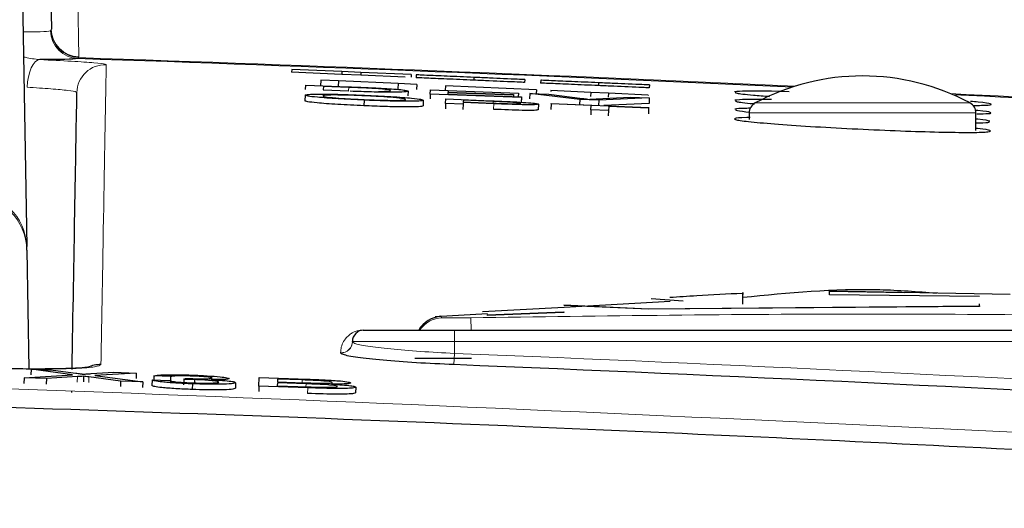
# Paper-space layout 'Blatt3' of a CAD drawing. Header units: millimetres. Extents: x 5 to 418, y 2 to 292.
# Tile 28 of 39: x 231 to 243, y 245 to 251. Entities that reach past the tile are written whole.
import ezdxf

# ---------------------------------------------------------------- set-up
doc = ezdxf.new("R2010")
doc.units = ezdxf.units.MM
doc.layers.add('SLD-0', color=7, linetype='Continuous')
doc.styles.add('SLDTEXTSTYLE1', font='TXT', dxfattribs={"width": 0.605})
doc.dimstyles.new('SLDDIMSTYLE5', dxfattribs={"dimtxt": 3.5, "dimasz": 3.302, "dimexe": 0, "dimexo": 0.0625, "dimgap": 0.875, "dimtad": 1, "dimlfac": 1.5, "dimrnd": 1e-09, "dimzin": 12, "dimdsep": 46, "dimtxsty": 'SLDTEXTSTYLE1', "dimsah": 1, "dimcen": 0.09, "dimadec": 0, "dimazin": 3, "dimtfac": 1, "dimtofl": 0, "dimtmove": 0, "dimatfit": 3, "dimfxl": 1, "dimfrac": 2, "dimtolj": 1, "dimtzin": 12, "dimarcsym": 0})

# ---------------------------------------------------------------- blocks, each defined once
blk = doc.blocks.new('_D_20')
at = {"layer": 'SLD-0', "color": 7}
for p, q in [((146.109, 140.802), (146.109, 272.649)), ((312.109, 140.802), (312.109, 272.649)), ((146.109, 271.649), (312.109, 271.649))]:
    blk.add_line(p, q, dxfattribs=at)
for points in [[(146.109, 271.649), (149.411, 271.141), (149.411, 272.157)], [(312.109, 271.649), (308.807, 272.157), (308.807, 271.141)]]:
    blk.add_solid(points, dxfattribs=at)
at = {"layer": 'SLD-0', "color": 7, "insert": (225.099, 276.16), "char_height": 3.5, "attachment_point": 1, "style": 'SLDTEXTSTYLE1'}
blk.add_mtext('249', dxfattribs=at)

psp = doc.layouts.new('Blatt3')

# ---------------------------------------------------------------- linework, layer by layer
at = {"color": 7, "linetype": 'Continuous', "lineweight": 25}
for p, q in [((231.1199, 257.4135), (231.2792, 248.2858)), ((231.4542, 257.4135), (231.5689, 250.8426)), ((234.3953, 250.3686), (234.3939, 250.3353)), ((234.9862, 250.3429), (234.3953, 250.3686)), ((234.9848, 250.3096), (234.3939, 250.3353)), ((234.7385, 250.2444), (234.7355, 250.1778)), ((234.9451, 250.2349), (234.7385, 250.2444)), ((234.9451, 250.2349), (234.9422, 250.1699)), ((235.6472, 250.2028), (234.9451, 250.2349)), ((234.9862, 250.3429), (234.9848, 250.3096)), ((235.2087, 250.2999), (234.9848, 250.3096)), ((235.2102, 250.3332), (234.9862, 250.3429)), ((235.2102, 250.3332), (235.2087, 250.2999)), ((235.7308, 250.2772), (235.2087, 250.2999)), ((235.8013, 250.3075), (235.2102, 250.3332)), ((235.8013, 250.3075), (235.8001, 250.2794)), ((235.8591, 250.305), (235.8577, 250.2717)), ((236.5384, 250.2755), (236.5369, 250.2422)), ((237.1366, 250.2495), (237.1351, 250.2162)), ((237.3244, 250.2414), (237.323, 250.2081)), ((234.5599, 250.1312), (234.5622, 250.182)), ((234.5622, 250.182), (235.0634, 250.1639)), ((234.7431, 250.1775), (234.7355, 250.1778)), ((234.7686, 250.1687), (234.7669, 250.1296)), ((234.7669, 250.1296), (235.069, 250.1187)), ((234.7686, 250.1687), (234.7672, 250.1296)), ((235.0658, 250.1579), (234.7686, 250.1687)), ((235.6472, 250.2028), (235.6444, 250.1427)), ((235.8655, 250.1928), (235.6472, 250.2028)), ((235.8655, 250.1928), (235.8628, 250.1341)), ((236.0256, 250.0783), (236.0279, 250.129)), ((236.0279, 250.129), (237.0614, 250.0917)), ((236.2036, 250.1773), (236.2011, 250.1228)), ((237.2743, 250.1282), (236.2036, 250.1773)), ((236.2343, 250.1157), (236.2336, 250.1001)), ((236.2343, 250.1157), (236.2338, 250.1001)), ((237.0611, 250.0858), (236.2343, 250.1157)), ((237.2743, 250.1282), (237.2723, 250.084)), ((237.4434, 250.1205), (237.4429, 250.1095)), ((237.913, 250.0989), (237.4434, 250.1205)), ((238.0037, 250.2119), (238.0022, 250.1786)), ((238.6019, 250.1859), (238.6004, 250.1526)), ((234.5535, 250.0658), (234.5507, 249.9992)), ((235.2474, 250.0078), (235.2445, 249.9413)), ((235.7637, 250.1134), (235.7617, 250.057)), ((235.9437, 250.0065), (235.9409, 249.94)), ((236.0256, 250.0783), (236.0236, 250.0226)), ((237.0967, 250.0395), (236.0256, 250.0783)), ((236.2055, 249.9673), (236.2079, 250.0233)), ((236.2079, 250.0233), (236.7463, 250.0001)), ((236.2334, 250.0942), (236.2326, 250.0766)), ((236.2326, 250.0766), (237.097, 250.0454)), ((236.2334, 250.0942), (236.2327, 250.0766)), ((237.0038, 250.0664), (236.2334, 250.0942)), ((236.2336, 250.1001), (237.0041, 250.0722)), ((236.4143, 250.008), (236.4134, 249.9878)), ((236.7642, 249.9929), (236.4143, 250.008)), ((237.0041, 250.0722), (237.0032, 250.0488)), ((237.0038, 250.0664), (237.0032, 250.0488)), ((237.0041, 250.0722), (237.0038, 250.0664)), ((237.0611, 250.0858), (237.0597, 250.0468)), ((237.0614, 250.0917), (237.0598, 250.0468)), ((237.0614, 250.0917), (237.0611, 250.0858)), ((237.0967, 250.0395), (237.0945, 249.9791)), ((237.097, 250.0454), (237.0948, 249.9846)), ((237.097, 250.0454), (237.0967, 250.0395)), ((237.1944, 250.0869), (237.1921, 250.0223)), ((237.7832, 250.0147), (237.1944, 250.0869)), ((237.1944, 250.0869), (237.4184, 250.0788)), ((237.4184, 250.0788), (237.8155, 250.028)), ((237.7832, 250.0147), (237.781, 249.9556)), ((238.0072, 250.0066), (237.7832, 250.0147)), ((237.913, 250.0989), (237.9107, 250.05)), ((238.1196, 250.0895), (237.913, 250.0989)), ((237.9756, 250.0222), (238.3768, 250.0441)), ((238.0072, 250.0066), (238.005, 249.9459)), ((238.6008, 250.036), (238.0072, 250.0066)), ((238.1196, 250.0895), (238.1174, 250.0411)), ((238.5892, 250.068), (238.1196, 250.0895)), ((238.3768, 250.0441), (238.6008, 250.036)), ((238.5892, 250.068), (238.5888, 250.0605)), ((238.6008, 250.036), (238.5984, 249.9694)), ((240.2452, 250.1068), (240.0399, 250.1116)), ((236.2055, 249.9673), (236.2028, 249.904)), ((236.4122, 249.9584), (236.2055, 249.9673)), ((236.4122, 249.9584), (236.4095, 249.8957)), ((236.4132, 249.9814), (236.4122, 249.9584)), ((236.7721, 249.9659), (236.4132, 249.9814)), ((236.4134, 249.9878), (236.7668, 249.9726)), ((237.2968, 249.9603), (237.294, 249.8948)), ((237.4475, 249.9635), (237.4447, 249.897)), ((237.4475, 249.9635), (237.4478, 249.9699)), ((237.9172, 249.9432), (237.4475, 249.9635)), ((237.4478, 249.9699), (238.5938, 249.9206)), ((237.915, 249.8937), (237.9124, 249.8333)), ((237.915, 249.8937), (237.9172, 249.9432)), ((238.1217, 249.8848), (237.915, 249.8937)), ((238.5984, 249.9694), (238.0683, 249.9432)), ((238.1217, 249.8848), (238.1191, 249.8244)), ((238.1238, 249.9343), (238.1217, 249.8848)), ((238.5935, 249.9141), (238.1238, 249.9343)), ((238.5935, 249.9141), (238.5906, 249.8479)), ((238.5938, 249.9206), (238.5935, 249.9141)), ((239.7761, 249.8569), (239.7761, 249.7791)), ((242.4428, 249.6523), (242.4428, 249.8569)), ((231.28, 248.2429), (231.2792, 248.2858)), ((231.28, 248.2429), (231.3044, 246.8458)), ((240.7211, 247.7642), (242.8442, 247.7246)), ((240.7211, 247.7174), (240.7211, 247.7642)), ((241.6038, 247.7411), (240.7211, 247.7575)), ((242.4855, 247.6976), (240.7211, 247.7174)), ((237.5989, 247.5687), (236.6406, 247.5156)), ((237.5975, 247.598), (238.5902, 247.5534)), ((238.5902, 247.5466), (237.5975, 247.5913)), ((238.8478, 247.6379), (237.5989, 247.5687)), ((238.5902, 247.5534), (242.4855, 247.5868)), ((242.4855, 247.58), (238.5902, 247.5466)), ((238.9997, 247.6439), (238.6242, 247.6692)), ((242.4855, 247.5868), (242.4855, 247.6111)), ((242.4855, 247.5868), (242.4855, 247.58)), ((236.6969, 247.4952), (236.0823, 247.4578)), ((236.6963, 247.4801), (237.5975, 247.5173)), ((237.5975, 247.5106), (236.6963, 247.4735)), ((236.6963, 247.4801), (236.6963, 247.4735)), ((237.5975, 247.5173), (237.5975, 247.5106)), ((238.5902, 247.5534), (238.5902, 247.5466)), ((235.2428, 247.3018), (236.3095, 247.3018)), ((236.3095, 247.3018), (246.0428, 247.3018)), ((235.1095, 247.1656), (235.1095, 247.1685)), ((236.5095, 246.9685), (235.8428, 246.9685)), ((231.2486, 246.7413), (231.8169, 246.7759)), ((231.3309, 246.8404), (231.3285, 246.7739)), ((231.8169, 246.7759), (231.3309, 246.8404)), ((231.3309, 246.8404), (231.5912, 246.8311)), ((231.5912, 246.8311), (231.8576, 246.7958)), ((231.9485, 246.7585), (231.9462, 246.6937)), ((232.0372, 246.7893), (232.3045, 246.8056)), ((232.5685, 246.7962), (232.0791, 246.7664)), ((232.0791, 246.7664), (232.6435, 246.6916)), ((232.3045, 246.8056), (232.5685, 246.7962)), ((232.5685, 246.7962), (232.5662, 246.7321)), ((232.7745, 246.7627), (232.7728, 246.7145)), ((232.9709, 246.7544), (232.7745, 246.7627)), ((231.2486, 246.7413), (231.2463, 246.6749)), ((231.5123, 246.7319), (231.2486, 246.7413)), ((231.5123, 246.7319), (231.51, 246.6662)), ((231.8761, 246.754), (231.5123, 246.7319)), ((232.3829, 246.7009), (232.0112, 246.7502)), ((232.3829, 246.7009), (232.3806, 246.6368)), ((232.6435, 246.6916), (232.3829, 246.7009)), ((232.6435, 246.6916), (232.6412, 246.6277)), ((232.7531, 246.7151), (232.7508, 246.6514)), ((232.7531, 246.7151), (232.9496, 246.7094)), ((232.9709, 246.7544), (232.9686, 246.6907)), ((233.1253, 246.7227), (233.123, 246.6592)), ((233.1253, 246.7227), (233.146, 246.7338)), ((233.2288, 246.6694), (233.2265, 246.6058)), ((233.2524, 246.7196), (233.2513, 246.6876)), ((233.7355, 246.6833), (233.7332, 246.6195)), ((234.0095, 246.6428), (234.0072, 246.5787)), ((234.0095, 246.6428), (234.0131, 246.7447)), ((234.5847, 246.6223), (234.0095, 246.6428)), ((234.0131, 246.7447), (234.5868, 246.7242)), ((234.2272, 246.6821), (234.226, 246.6469)), ((234.226, 246.6469), (234.5885, 246.6339)), ((234.5649, 246.6701), (234.2272, 246.6821)), ((234.2288, 246.7252), (234.2277, 246.6939)), ((234.2277, 246.6939), (234.5435, 246.6826)), ((234.5207, 246.7148), (234.2288, 246.7252)), ((231.8081, 246.5695), (231.8083, 246.5805)), ((231.8081, 246.5695), (231.8084, 246.5775)), ((235.15, 246.6313), (235.1476, 246.5649))]:
    psp.add_line(p, q, dxfattribs=at)
at = {"color": 7, "linetype": 'Continuous', "lineweight": 18}
for p, q in [((231.8736, 251.5218), (231.8911, 250.5182)), ((231.561, 250.8231), (231.5676, 250.8316)), ((231.5676, 250.8316), (231.5689, 250.8426)), ((231.8894, 250.5075), (231.881, 250.4965)), ((231.8911, 250.5182), (231.8894, 250.5075)), ((235.0658, 250.1579), (235.0644, 250.1212)), ((236.7642, 249.9929), (236.7633, 249.9728)), ((236.7721, 249.9659), (236.7694, 249.9016)), ((239.8463, 249.9743), (241.1095, 249.9743)), ((241.1095, 249.9743), (242.3726, 249.9743)), ((241.1095, 249.8569), (239.7761, 249.8569)), ((242.4428, 249.8569), (241.1095, 249.8569)), ((236.1494, 247.46), (236.1632, 247.4476)), ((236.5029, 247.4471), (236.5058, 247.3018)), ((236.3095, 247.3018), (236.3095, 247.1685)), ((236.3095, 247.1685), (235.1095, 247.1685)), ((246.0428, 247.1685), (236.3095, 247.1685)), ((236.3095, 247.1685), (236.3095, 247.0284)), ((234.971, 247.0326), (234.971, 247.0355)), ((236.3095, 247.0284), (236.3041, 246.8954)), ((231.8761, 246.754), (231.8738, 246.6892)), ((232.0112, 246.7502), (232.0089, 246.6855)), ((234.5207, 246.7148), (234.5196, 246.6834)), ((234.5649, 246.6701), (234.5636, 246.6348)), ((234.5847, 246.6223), (234.5824, 246.5572))]:
    psp.add_line(p, q, dxfattribs=at)
at = {"color": 7, "linetype": 'Continuous', "lineweight": 18, "flags": 128}
psp.add_lwpolyline([(231.284, 250.1594), (231.2895, 250.2228), (231.2999, 250.2836), (231.3148, 250.3396), (231.3335, 250.3886), (231.3556, 250.4289), (231.38, 250.4591), (231.406, 250.4779), (231.4326, 250.4848)], dxfattribs=at)
at = {"color": 7, "linetype": 'Continuous', "lineweight": 18}
for centre, radius, start, end in [((231.8942, 250.8296), 0.3333, 181.11417, 267.7252), ((231.9015, 250.8414), 0.3341, 181.6716, 267.92261), ((231.9005, 250.8498), 0.3317, 181.2388, 268.37695), ((209.7761, -409.4648), 660.3427, 87.3493036, 88.0809463), ((232.2029, 250.0914), 0.3333, 88.04161, 178.98818), ((209.7761, -409.4648), 660.3427, 86.6710964, 87.1905395), ((230.6254, 248.2636), 0.6542, 1.94592, 89.12568), ((230.6142, 248.2306), 0.6659, 1.05193, 88.04325), ((236.1761, 247.1145), 0.3333, 92.21562, 145.80066), ((235.2428, 247.3404), 0.0386, 262.30613, 269.99021), ((234.9762, 247.1686), 0.1332, 267.75258, 359.93993), ((234.9762, 247.1657), 0.1332, 267.75253, 359.93989), ((209.7761, -409.4648), 657.0292, 86.8357819, 87.6855494)]:
    psp.add_arc(centre, radius, start, end, dxfattribs=at)
at = {"color": 7, "linetype": 'Continuous', "lineweight": 25}
for centre, radius, start, end in [((209.7761, -409.4648), 660.3314, 87.3519445, 88.0816404), ((241.1095, 247.6258), 2.6667, 61.72629, 118.27371), ((209.7761, -409.4648), 660.3314, 86.6708788, 87.1878986), ((239.9095, 249.8569), 0.1333, 118.27371, 180), ((242.3095, 249.8569), 0.1333, 0, 61.72629), ((236.1761, 247.1317), 0.3333, 94.66937, 149.30907), ((235.2428, 247.1685), 0.1333, 90, 180), ((235.702, 247.3415), 0.0397, 262.38775, 269.99063), ((232.1414, 246.5625), 0.3339, 88.04833, 115.67794), ((209.7761, -409.4648), 656.8961, 86.8357819, 87.6855494)]:
    psp.add_arc(centre, radius, start, end, dxfattribs=at)
at = {"color": 7, "linetype": 'Continuous', "lineweight": 18}
for points, knots in [([(231.2352, 250.8102), (231.3104, 250.8104), (231.4818, 250.8107), (231.5325, 250.8186), (231.561, 250.8231)], [0, 0, 0, 0, 0.439015, 1, 1, 1, 1]), ([(231.2403, 250.5184), (231.2477, 250.5162), (231.3086, 250.4983), (231.3746, 250.4911), (231.4326, 250.4848)], [0, 0, 0, 0, 0.1222366, 1, 1, 1, 1]), ([(231.4326, 250.4848), (231.5631, 250.4784), (231.8243, 250.4655), (232.0912, 250.446), (232.2038, 250.4324), (232.212, 250.4262), (232.2143, 250.4245)], [0, 0, 0, 0, 0.2946916, 0.5893405, 0.8841722, 1, 1, 1, 1]), ([(232.2143, 250.4245), (232.2142, 250.4181), (232.2137, 250.3865), (232.2113, 250.2494), (232.2006, 249.6399), (232.1819, 248.5654), (232.1596, 247.2895), (232.1528, 246.8962)], [0, 0, 0, 0, 0.0088087, 0.0440433, 0.1849823, 0.7487663, 1, 1, 1, 1]), ([(231.8697, 250.0973), (231.868, 250.0993), (231.8619, 250.1063), (231.7776, 250.121), (231.5776, 250.1409), (231.3818, 250.1533), (231.284, 250.1594)], [0, 0, 0, 0, 0.11584913, 0.41074499, 0.70540532, 1, 1, 1, 1]), ([(236.5029, 247.4471), (238.0603, 247.4688), (241.1758, 247.5123), (244.2913, 247.4688), (245.8493, 247.4471)], [0, 0, 0, 0, 0.4998954, 1, 1, 1, 1]), ([(236.1632, 247.4476), (236.1676, 247.447), (236.1764, 247.4457), (236.2356, 247.4451), (236.3213, 247.4451), (236.4157, 247.4457), (236.4782, 247.4467), (236.5029, 247.4471)], [0, 0, 0, 0, 0.2138472, 0.4292026, 0.6449166, 0.8596444, 1, 1, 1, 1]), ([(234.971, 247.0355), (234.9715, 247.0467), (234.9738, 247.1026), (234.9996, 247.1722), (235.061, 247.2377), (235.1006, 247.2656), (235.1344, 247.282), (235.1614, 247.2916), (235.1872, 247.2976), (235.2065, 247.301), (235.2299, 247.3021), (235.2362, 247.3022), (235.2376, 247.3022)], [0, 0, 0, 0, 0.11879583, 0.59404956, 0.75694848, 0.85605291, 0.91592619, 0.95186548, 0.97330434, 0.99483899, 0.99877294, 1, 1, 1, 1]), ([(235.1095, 247.1656), (235.1152, 247.1592), (235.1298, 247.1429), (235.2734, 247.113), (235.5449, 247.0797), (235.9044, 247.0493), (236.1745, 247.0353), (236.3095, 247.0284)], [0, 0, 0, 0, 0.140477, 0.3558464, 0.5708595, 0.7854432, 1, 1, 1, 1]), ([(171.2237, 245.8325), (172.1111, 245.8838), (176.5483, 246.14), (188.0968, 246.6773), (205.8825, 247.0661), (227.1584, 246.8843), (241.2973, 246.1819), (248.3285, 245.8325)], [0, 0, 0, 0, 0.03456624, 0.17283554, 0.44954959, 0.72626364, 1, 1, 1, 1]), ([(232.1528, 246.8962), (232.1378, 246.8869), (232.108, 246.8685), (231.8775, 246.8502), (231.5386, 246.8418), (231.1642, 246.8436), (230.9173, 246.8505), (230.8198, 246.8532)], [0, 0, 0, 0, 0.2149317, 0.4298773, 0.6448764, 0.8598859, 1, 1, 1, 1])]:
    psp.add_open_spline(points, degree=3, knots=knots, dxfattribs=at)
at = {"color": 7, "linetype": 'Continuous', "lineweight": 25}
for points, knots in [([(231.881, 250.4965), (231.8437, 250.4927), (231.7719, 250.4852), (231.5428, 250.4849), (231.4326, 250.4848)], [0, 0, 0, 0, 0.5189654, 1, 1, 1, 1]), ([(236.5369, 250.2422), (236.4271, 250.247), (236.2082, 250.2565), (235.9768, 250.2665), (235.8757, 250.2709), (235.8637, 250.2714), (235.8577, 250.2717)], [0, 0, 0, 0, 0.2799551, 0.5580876, 0.7789116, 1, 1, 1, 1]), ([(236.5384, 250.2755), (236.4286, 250.2803), (236.2097, 250.2898), (235.9782, 250.2998), (235.8772, 250.3042), (235.8652, 250.3048), (235.8591, 250.305)], [0, 0, 0, 0, 0.2799551, 0.5580876, 0.7789116, 1, 1, 1, 1]), ([(237.1351, 250.2162), (237.1108, 250.2173), (237.0624, 250.2194), (236.9077, 250.2261), (236.722, 250.2342), (236.5987, 250.2395), (236.5369, 250.2422)], [0, 0, 0, 0, 0.2802563, 0.5595462, 0.7795894, 1, 1, 1, 1]), ([(237.1366, 250.2495), (237.1123, 250.2506), (237.0638, 250.2527), (236.9091, 250.2594), (236.7235, 250.2675), (236.6001, 250.2728), (236.5384, 250.2755)], [0, 0, 0, 0, 0.2802563, 0.5595462, 0.7795894, 1, 1, 1, 1]), ([(238.0037, 250.2119), (237.8938, 250.2167), (237.6749, 250.2262), (237.4435, 250.2362), (237.3425, 250.2406), (237.3304, 250.2411), (237.3244, 250.2414)], [0, 0, 0, 0, 0.2799551, 0.5580876, 0.7789116, 1, 1, 1, 1]), ([(235.0634, 250.1639), (235.1121, 250.1621), (235.199, 250.159), (235.2846, 250.1554), (235.3223, 250.1538)], [0, 0, 0, 0, 0.560174, 1, 1, 1, 1]), ([(235.3079, 250.1481), (235.2634, 250.1501), (235.1838, 250.1537), (235.1019, 250.1566), (235.0658, 250.1579)], [0, 0, 0, 0, 0.5592546, 1, 1, 1, 1]), ([(235.557, 250.121), (235.5506, 250.1253), (235.5417, 250.1312), (235.4248, 250.1415), (235.3469, 250.1459), (235.3079, 250.1481)], [0, 0, 0, 0, 0.55914968, 0.78004033, 1, 1, 1, 1]), ([(235.3223, 250.1538), (235.3657, 250.1518), (235.4432, 250.1482), (235.5072, 250.1442), (235.5353, 250.1425)], [0, 0, 0, 0, 0.5598465, 1, 1, 1, 1]), ([(235.4153, 250.1098), (235.4645, 250.1108), (235.5526, 250.1127), (235.5557, 250.1185), (235.557, 250.121)], [0, 0, 0, 0, 0.5574522, 1, 1, 1, 1]), ([(235.5353, 250.1425), (235.5783, 250.1394), (235.6645, 250.1331), (235.7477, 250.1229), (235.7576, 250.117), (235.7637, 250.1134)], [0, 0, 0, 0, 0.279769, 0.5599289, 1, 1, 1, 1]), ([(238.0022, 250.1786), (237.8924, 250.1834), (237.6735, 250.1929), (237.4421, 250.2029), (237.341, 250.2073), (237.329, 250.2078), (237.323, 250.2081)], [0, 0, 0, 0, 0.2799551, 0.5580876, 0.7789116, 1, 1, 1, 1]), ([(238.6004, 250.1526), (238.5761, 250.1537), (238.5277, 250.1558), (238.373, 250.1625), (238.1873, 250.1705), (238.0639, 250.1759), (238.0022, 250.1786)], [0, 0, 0, 0, 0.2802563, 0.5595462, 0.7795894, 1, 1, 1, 1]), ([(238.6019, 250.1859), (238.5776, 250.187), (238.5291, 250.1891), (238.3744, 250.1958), (238.1888, 250.2038), (238.0654, 250.2092), (238.0037, 250.2119)], [0, 0, 0, 0, 0.2802563, 0.5595462, 0.7795894, 1, 1, 1, 1]), ([(240.0399, 250.1116), (239.9291, 250.1129), (239.7074, 250.1155), (239.6389, 250.1089), (239.6046, 250.1056)], [0, 0, 0, 0, 0.5000015, 1, 1, 1, 1]), ([(231.8128, 246.8384), (231.8244, 247.4982), (231.8491, 248.9145), (231.8625, 249.6855), (231.8697, 250.0973)], [0, 0, 0, 0, 0.4658662, 1, 1, 1, 1]), ([(235.2445, 249.9413), (235.1387, 249.9463), (234.9271, 249.9563), (234.6931, 249.9741), (234.572, 249.9888), (234.5578, 249.9957), (234.5507, 249.9992)], [0, 0, 0, 0, 0.2796, 0.5587653, 0.7793103, 1, 1, 1, 1]), ([(234.5535, 250.0658), (234.5609, 250.0697), (234.5757, 250.0774), (234.7472, 250.0802), (234.992, 250.0756), (235.1645, 250.0687), (235.2508, 250.0653)], [0, 0, 0, 0, 0.2805704, 0.5595746, 0.7795608, 1, 1, 1, 1]), ([(235.2474, 250.0078), (235.1416, 250.0129), (234.93, 250.0229), (234.696, 250.0406), (234.5748, 250.0553), (234.5606, 250.0623), (234.5535, 250.0658)], [0, 0, 0, 0, 0.2796, 0.5587653, 0.7793103, 1, 1, 1, 1]), ([(235.2517, 250.0587), (235.1694, 250.0619), (235.0049, 250.0681), (234.7789, 250.0694), (234.7673, 250.0615), (234.7602, 250.0568)], [0, 0, 0, 0, 0.2801277, 0.5596529, 1, 1, 1, 1]), ([(234.7602, 250.0568), (234.765, 250.0536), (234.7747, 250.0471), (234.8926, 250.0347), (235.0624, 250.0229), (235.1853, 250.0172), (235.2468, 250.0143)], [0, 0, 0, 0, 0.2806566, 0.559885, 0.7798492, 1, 1, 1, 1]), ([(235.7637, 250.1134), (235.7561, 250.11), (235.7411, 250.1031), (235.5914, 250.099), (235.3381, 250.1035), (235.1695, 250.1093), (235.0849, 250.1123)], [0, 0, 0, 0, 0.28084, 0.5599517, 0.7790685, 1, 1, 1, 1]), ([(235.2468, 250.0143), (235.3272, 250.0113), (235.4879, 250.0051), (235.6548, 250.0044), (235.728, 250.0087), (235.734, 250.0132), (235.7371, 250.0155)], [0, 0, 0, 0, 0.2791002, 0.558192, 0.7788064, 1, 1, 1, 1]), ([(235.9437, 250.0065), (235.9343, 250.0028), (235.9155, 249.9954), (235.7443, 249.9928), (235.4999, 249.9979), (235.3316, 250.0045), (235.2474, 250.0078)], [0, 0, 0, 0, 0.28035303, 0.55950225, 0.77963533, 1, 1, 1, 1]), ([(235.2508, 250.0653), (235.3586, 250.0601), (235.574, 250.0499), (235.811, 250.0317), (235.927, 250.017), (235.9382, 250.01), (235.9437, 250.0065)], [0, 0, 0, 0, 0.2795644, 0.5585841, 0.7790872, 1, 1, 1, 1]), ([(235.7371, 250.0155), (235.7322, 250.0188), (235.7224, 250.0253), (235.6131, 250.0377), (235.4399, 250.0499), (235.3144, 250.0558), (235.2517, 250.0587)], [0, 0, 0, 0, 0.28079669, 0.5600682, 0.77998402, 1, 1, 1, 1]), ([(236.7463, 250.0001), (236.787, 249.9984), (236.8597, 249.9952), (236.9318, 249.9918), (236.9635, 249.9903)], [0, 0, 0, 0, 0.5601005, 1, 1, 1, 1]), ([(237.8155, 250.028), (237.8319, 250.0259), (237.861, 250.0221), (237.885, 250.0185), (237.8956, 250.0169)], [0, 0, 0, 0, 0.5599982, 1, 1, 1, 1]), ([(237.8956, 250.0169), (237.9092, 250.0179), (237.9335, 250.0198), (237.9627, 250.0215), (237.9756, 250.0222)], [0, 0, 0, 0, 0.5599723, 1, 1, 1, 1]), ([(240.0402, 250.014), (239.9296, 250.0151), (239.7084, 250.0173), (239.6403, 250.0101), (239.6062, 250.0065)], [0, 0, 0, 0, 0.5000021, 1, 1, 1, 1]), ([(239.6141, 250.1002), (239.6144, 250.0969), (239.6153, 250.0887), (239.7636, 250.0713), (239.949, 250.0573), (240.0155, 250.0522)], [0, 0, 0, 0, 0.2980429, 0.7482659, 1, 1, 1, 1]), ([(239.6157, 250.0009), (239.617, 249.9974), (239.6204, 249.9887), (239.7184, 249.9753), (239.8344, 249.966), (239.8373, 249.9658)], [0, 0, 0, 0, 0.3931372, 0.9849215, 1, 1, 1, 1]), ([(235.9409, 249.94), (235.9314, 249.9363), (235.9126, 249.9289), (235.7415, 249.9263), (235.497, 249.9313), (235.3287, 249.938), (235.2445, 249.9413)], [0, 0, 0, 0, 0.280353, 0.5595023, 0.7796353, 1, 1, 1, 1]), ([(236.933, 249.9851), (236.9016, 249.9867), (236.8457, 249.9894), (236.7891, 249.9918), (236.7642, 249.9929)], [0, 0, 0, 0, 0.5595849, 1, 1, 1, 1]), ([(236.7668, 249.9726), (236.8118, 249.9707), (236.9011, 249.967), (237.0216, 249.9639), (237.0828, 249.9652), (237.0877, 249.9677), (237.0902, 249.969)], [0, 0, 0, 0, 0.28140074, 0.55975287, 0.77935575, 1, 1, 1, 1]), ([(237.294, 249.8937), (237.2861, 249.8913), (237.2703, 249.8863), (237.083, 249.8863), (236.8884, 249.8944), (236.7693, 249.8994)], [0, 0, 0, 0, 0.2807512, 0.5597085, 1, 1, 1, 1]), ([(237.2968, 249.9603), (237.2889, 249.9578), (237.2731, 249.9529), (237.0858, 249.9529), (236.8913, 249.961), (236.7721, 249.9659)], [0, 0, 0, 0, 0.2807512, 0.5597085, 1, 1, 1, 1]), ([(237.0902, 249.969), (237.0884, 249.9702), (237.0848, 249.9726), (237.0488, 249.977), (236.9972, 249.9814), (236.9544, 249.9839), (236.933, 249.9851)], [0, 0, 0, 0, 0.2802608, 0.5600775, 0.7801497, 1, 1, 1, 1]), ([(236.9635, 249.9903), (237.0165, 249.9875), (237.1225, 249.9819), (237.2314, 249.9729), (237.288, 249.9656), (237.2939, 249.962), (237.2968, 249.9603)], [0, 0, 0, 0, 0.280013, 0.5589104, 0.7793956, 1, 1, 1, 1]), ([(239.7891, 249.9113), (239.7749, 249.9113), (239.6599, 249.9116), (239.6322, 249.9065), (239.6079, 249.9021)], [0, 0, 0, 0, 0.1235933, 1, 1, 1, 1]), ([(239.6174, 249.8962), (239.6151, 249.8927), (239.61, 249.8852), (239.7207, 249.8732), (239.7786, 249.867)], [0, 0, 0, 0, 0.4766894, 1, 1, 1, 1]), ([(242.4064, 249.9456), (242.4772, 249.9463), (242.6234, 249.9477), (242.6309, 249.962), (242.5446, 249.9777), (242.4097, 249.9893), (242.3786, 249.992)], [0, 0, 0, 0, 0.2891702, 0.598123, 0.9073529, 1, 1, 1, 1]), ([(242.4511, 249.8464), (242.5026, 249.8472), (242.628, 249.849), (242.6245, 249.8634), (242.5567, 249.8779), (242.4461, 249.8878), (242.4362, 249.8887)], [0, 0, 0, 0, 0.249493, 0.6070487, 0.9649581, 1, 1, 1, 1]), ([(239.7869, 249.8023), (239.774, 249.8023), (239.6612, 249.8024), (239.5899, 249.7931), (239.6083, 249.7751), (239.8093, 249.7497), (240.1532, 249.7208), (240.6063, 249.6913), (241.1161, 249.6643), (241.6249, 249.643), (242.0753, 249.6298), (242.4151, 249.6263), (242.6117, 249.6329), (242.6237, 249.6494), (242.5551, 249.6649), (242.4489, 249.675), (242.4428, 249.6756)], [0, 0, 0, 0, 0.0105817, 0.0924544, 0.1743656, 0.2563895, 0.3385418, 0.4207858, 0.5030467, 0.5852416, 0.6673136, 0.7492569, 0.8311223, 0.9129976, 0.9949691, 1, 1, 1, 1]), ([(242.6071, 249.76), (242.5825, 249.7668), (242.5559, 249.7741), (242.4469, 249.7842), (242.4386, 249.7849)], [0, 0, 0, 0, 0.9236231, 1, 1, 1, 1]), ([(242.4428, 249.7406), (242.5002, 249.7415), (242.6079, 249.743), (242.6014, 249.7509), (242.5983, 249.7546)], [0, 0, 0, 0, 0.5336042, 1, 1, 1, 1]), ([(239.6998, 247.7334), (239.5194, 247.7246), (239.2329, 247.7106), (238.9468, 247.6914), (238.8408, 247.6843)], [0, 0, 0, 0, 0.6296856, 1, 1, 1, 1]), ([(239.6998, 247.6084), (239.6998, 247.6856), (239.6998, 247.774), (239.6998, 247.7282), (239.6998, 247.7224)], [0, 0, 0, 0, 0.87249, 1, 1, 1, 1]), ([(241.9772, 247.734), (241.7552, 247.7512), (240.9969, 247.8101), (240.2383, 247.737), (239.7018, 247.6852)], [0, 0, 0, 0, 0.2927633, 1, 1, 1, 1]), ([(235.2376, 247.3022), (235.3126, 247.3022), (235.466, 247.3022), (235.6187, 247.3022), (235.6968, 247.3022)], [0, 0, 0, 0, 0.4887733, 1, 1, 1, 1]), ([(236.3041, 246.8954), (236.1541, 246.9024), (235.8542, 246.9163), (235.4547, 246.9467), (235.1531, 246.98), (234.9936, 247.0099), (234.9774, 247.0262), (234.971, 247.0326)], [0, 0, 0, 0, 0.2145899, 0.429169, 0.6441593, 0.8595151, 1, 1, 1, 1]), ([(232.0255, 246.8688), (232.0246, 246.8686), (232.0219, 246.868), (231.9573, 246.8593), (231.7994, 246.8493), (231.4959, 246.8427), (231.1392, 246.8441), (230.9014, 246.8525), (230.8198, 246.8553)], [0, 0, 0, 0, 0.0528426, 0.1658955, 0.3427841, 0.585781, 0.8577928, 1, 1, 1, 1]), ([(231.8576, 246.7958), (231.8747, 246.7934), (231.8986, 246.7901), (231.928, 246.7859), (231.9339, 246.7841), (231.9368, 246.7832)], [0, 0, 0, 0, 0.5612769, 0.7817626, 1, 1, 1, 1]), ([(231.9485, 246.7585), (231.9349, 246.7576), (231.9106, 246.7562), (231.8866, 246.7547), (231.8761, 246.754)], [0, 0, 0, 0, 0.56000161, 1, 1, 1, 1]), ([(231.9368, 246.7832), (231.9555, 246.7844), (231.9889, 246.7864), (232.0224, 246.7884), (232.0372, 246.7893)], [0, 0, 0, 0, 0.5599999, 1, 1, 1, 1]), ([(232.0112, 246.7502), (231.9994, 246.7517), (231.9784, 246.7545), (231.9576, 246.7572), (231.9485, 246.7585)], [0, 0, 0, 0, 0.55999976, 1, 1, 1, 1]), ([(232.7745, 246.7627), (232.7897, 246.7661), (232.8202, 246.773), (232.936, 246.7777), (233.0793, 246.7773), (233.1755, 246.7743), (233.2236, 246.7728)], [0, 0, 0, 0, 0.2802532, 0.5595228, 0.7795924, 1, 1, 1, 1]), ([(233.2293, 246.7609), (233.1932, 246.7619), (233.1209, 246.7641), (233.0359, 246.763), (232.989, 246.7593), (232.9769, 246.756), (232.9709, 246.7544)], [0, 0, 0, 0, 0.2800014, 0.5591308, 0.7793201, 1, 1, 1, 1]), ([(233.2236, 246.7728), (233.2844, 246.7702), (233.4059, 246.7651), (233.5532, 246.7536), (233.6421, 246.7415), (233.6531, 246.7348), (233.6586, 246.7314)], [0, 0, 0, 0, 0.2801842, 0.5598553, 0.7799999, 1, 1, 1, 1]), ([(233.4621, 246.738), (233.4584, 246.7403), (233.4509, 246.7451), (233.3863, 246.7523), (233.3084, 246.7577), (233.2557, 246.7598), (233.2293, 246.7609)], [0, 0, 0, 0, 0.27946, 0.5589523, 0.7792553, 1, 1, 1, 1]), ([(248.9642, 245.5761), (245.0236, 245.7871), (236.5261, 246.242), (223.4578, 246.6281), (209.7706, 246.7724), (196.0861, 246.6269), (183.0232, 246.2402), (174.5286, 245.7856), (170.5881, 245.5747)], [0, 0, 0, 0, 0.1509637, 0.3255339, 0.5001042, 0.674574, 0.8490439, 1, 1, 1, 1]), ([(233.2264, 246.6029), (233.1597, 246.6057), (233.0262, 246.6113), (232.8716, 246.6243), (232.7766, 246.6374), (232.7594, 246.6449), (232.7508, 246.6486)], [0, 0, 0, 0, 0.2799105, 0.5592491, 0.7794763, 1, 1, 1, 1]), ([(233.2288, 246.6694), (233.162, 246.6722), (233.0286, 246.6777), (232.874, 246.6908), (232.779, 246.7039), (232.7618, 246.7114), (232.7531, 246.7151)], [0, 0, 0, 0, 0.2799105, 0.5592491, 0.7794763, 1, 1, 1, 1]), ([(232.9496, 246.7094), (232.9596, 246.7064), (232.9795, 246.7004), (233.0436, 246.6916), (233.1397, 246.6847), (233.204, 246.6822), (233.2363, 246.6809)], [0, 0, 0, 0, 0.2808811, 0.5600727, 0.7796532, 1, 1, 1, 1]), ([(233.2524, 246.7196), (233.2283, 246.7203), (233.1853, 246.7217), (233.1436, 246.7224), (233.1253, 246.7227)], [0, 0, 0, 0, 0.55977209, 1, 1, 1, 1]), ([(233.146, 246.7338), (233.1512, 246.7335), (233.1606, 246.7331), (233.1701, 246.7328), (233.1742, 246.7326)], [0, 0, 0, 0, 0.5600031, 1, 1, 1, 1]), ([(233.1742, 246.7326), (233.2131, 246.7315), (233.2907, 246.7292), (233.391, 246.7288), (233.4548, 246.7321), (233.4596, 246.736), (233.4621, 246.738)], [0, 0, 0, 0, 0.2806803, 0.5609514, 0.7800568, 1, 1, 1, 1]), ([(233.7355, 246.6833), (233.7264, 246.6787), (233.7082, 246.6697), (233.5683, 246.6641), (233.4009, 246.6641), (233.2862, 246.6676), (233.2288, 246.6694)], [0, 0, 0, 0, 0.27940068, 0.55906421, 0.77937834, 1, 1, 1, 1]), ([(233.2363, 246.6809), (233.2817, 246.6795), (233.3723, 246.6769), (233.4736, 246.6788), (233.5308, 246.6836), (233.5363, 246.6881), (233.5391, 246.6904)], [0, 0, 0, 0, 0.2798831, 0.5589932, 0.779319, 1, 1, 1, 1]), ([(233.5391, 246.6904), (233.5348, 246.6934), (233.5263, 246.6993), (233.4493, 246.7085), (233.3526, 246.7155), (233.2858, 246.7182), (233.2524, 246.7196)], [0, 0, 0, 0, 0.2797467, 0.5591709, 0.7794436, 1, 1, 1, 1]), ([(233.6586, 246.7314), (233.655, 246.7291), (233.6479, 246.7245), (233.581, 246.7191), (233.4989, 246.7188), (233.4488, 246.7187)], [0, 0, 0, 0, 0.2804963, 0.5610033, 1, 1, 1, 1]), ([(233.4488, 246.7187), (233.495, 246.716), (233.5873, 246.7107), (233.6815, 246.7005), (233.7295, 246.6911), (233.7335, 246.6859), (233.7355, 246.6833)], [0, 0, 0, 0, 0.2798072, 0.5591854, 0.7794082, 1, 1, 1, 1]), ([(234.8765, 246.6861), (234.872, 246.6891), (234.8653, 246.6935), (234.8185, 246.6998), (234.7148, 246.7083), (234.6069, 246.7119), (234.5207, 246.7148)], [0, 0, 0, 0, 0.2495123, 0.3750187, 0.5002443, 1, 1, 1, 1]), ([(234.5435, 246.6826), (234.5783, 246.6813), (234.6403, 246.6791), (234.7011, 246.6778), (234.7277, 246.6772)], [0, 0, 0, 0, 0.560393, 1, 1, 1, 1]), ([(234.9339, 246.6393), (234.9292, 246.6423), (234.9223, 246.647), (234.8724, 246.6536), (234.7687, 246.6627), (234.6554, 246.6668), (234.5649, 246.6701)], [0, 0, 0, 0, 0.24980178, 0.37554609, 0.50115391, 1, 1, 1, 1]), ([(234.5868, 246.7242), (234.6548, 246.7216), (234.7903, 246.7165), (234.9671, 246.7046), (235.0719, 246.691), (235.0857, 246.6835), (235.0927, 246.6797)], [0, 0, 0, 0, 0.2811161, 0.5600262, 0.7801115, 1, 1, 1, 1]), ([(234.7277, 246.6772), (234.7522, 246.677), (234.8011, 246.6766), (234.8651, 246.6792), (234.8722, 246.6835), (234.8765, 246.6861)], [0, 0, 0, 0, 0.2808695, 0.5610626, 1, 1, 1, 1]), ([(235.0927, 246.6797), (235.0883, 246.6772), (235.0794, 246.6723), (235.0051, 246.6665), (234.9162, 246.6662), (234.862, 246.666)], [0, 0, 0, 0, 0.28033597, 0.56080028, 1, 1, 1, 1]), ([(234.862, 246.666), (234.9065, 246.6633), (234.9954, 246.658), (235.0895, 246.6483), (235.1426, 246.639), (235.1475, 246.6339), (235.15, 246.6313)], [0, 0, 0, 0, 0.2802111, 0.5596695, 0.7797087, 1, 1, 1, 1]), ([(233.7331, 246.6168), (233.724, 246.6123), (233.7058, 246.6032), (233.5659, 246.5976), (233.3985, 246.5976), (233.2838, 246.6011), (233.2264, 246.6029)], [0, 0, 0, 0, 0.2794007, 0.5590642, 0.7793783, 1, 1, 1, 1]), ([(235.1476, 246.5649), (235.1427, 246.5617), (235.1329, 246.5553), (235.0579, 246.5489), (234.8793, 246.546), (234.7048, 246.5518), (234.5823, 246.5558)], [0, 0, 0, 0, 0.18714265, 0.37431866, 0.56078622, 1, 1, 1, 1]), ([(235.15, 246.6313), (235.1451, 246.6281), (235.1353, 246.6218), (235.0602, 246.6154), (234.8817, 246.6125), (234.7072, 246.6182), (234.5847, 246.6223)], [0, 0, 0, 0, 0.18714265, 0.37431866, 0.56078622, 1, 1, 1, 1]), ([(234.5885, 246.6339), (234.6131, 246.633), (234.6569, 246.6315), (234.7004, 246.6303), (234.7196, 246.6297)], [0, 0, 0, 0, 0.5600993, 1, 1, 1, 1]), ([(234.7196, 246.6297), (234.7534, 246.6291), (234.8207, 246.6278), (234.8919, 246.6299), (234.9287, 246.634), (234.9321, 246.6375), (234.9339, 246.6393)], [0, 0, 0, 0, 0.2802899, 0.5590179, 0.7794024, 1, 1, 1, 1])]:
    psp.add_open_spline(points, degree=3, knots=knots, dxfattribs=at)

# ---------------------------------------------------------------- dimensions: what is measured, and where the dimension line sits
at = {"layer": 'SLD-0', "color": 7}
dim = psp.add_linear_dim(base=(312.1095, 271.6485), p1=(146.1095, 140.8018), p2=(312.1095, 140.8018), dimstyle='SLDDIMSTYLE5', dxfattribs=at)
dim.commit()
dim.dimension.update_dxf_attribs({"geometry": '_D_20', "text_midpoint": (229.1095, 271.6485), "dimtype": 160})

doc.saveas('drawing.dxf')
